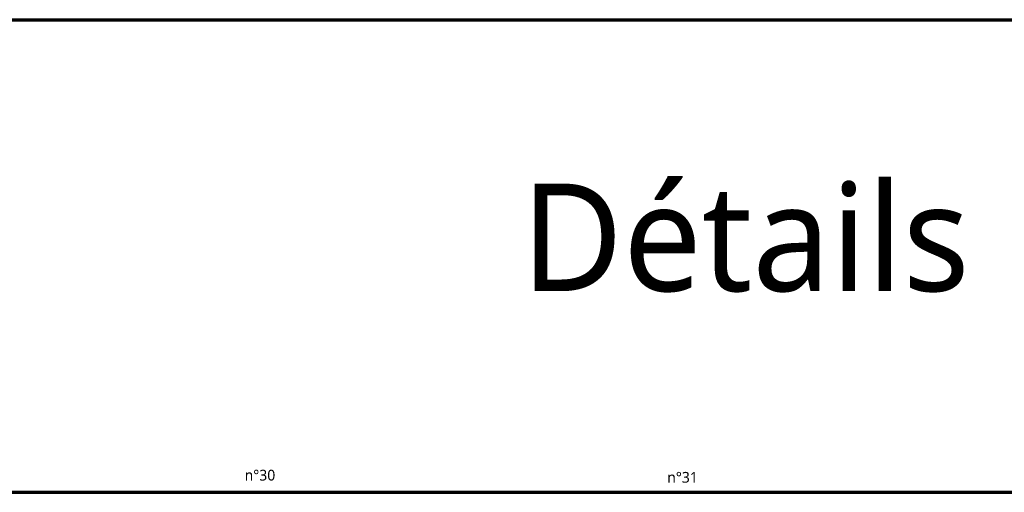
# Model space of a CAD drawing. Header units: millimetres. Extents: x -3314 to 21255525, y -15000 to 1735000.
# Tile 98 of 109: x 29023 to 29941, y 12183 to 12623. Entities that reach past the tile are written whole.
import ezdxf

# ---------------------------------------------------------------- set-up
doc = ezdxf.new("R2010")
doc.units = ezdxf.units.MM
doc.linetypes.add('CONTINU', pattern=[0])
doc.layers.add('Dessin_TEXTES', color=7, linetype='CONTINU')
doc.styles.add('Arial', font='segoeui.ttf')

msp = doc.modelspace()

# ---------------------------------------------------------------- linework, layer by layer
at = {"layer": 'Defpoints', "lineweight": 70}
for p, q in [((28951.8084, 12623.2321), (30473.5058, 12623.2321)), ((28951.8084, 12183.2321), (30473.5058, 12183.2321))]:
    msp.add_line(p, q, dxfattribs=at)

# ---------------------------------------------------------------- texts
at = {"layer": 'Dessin_TEXTES', "style": 'Arial'}
for s, height, p in [('Détails', 100, (29490.8232, 12370.5435)), ('n°30', 10, (29233.08, 12194.17)), ('n°31', 10, (29627.08, 12192.17))]:
    msp.add_text(s, height=height, dxfattribs=at).set_placement(p)

doc.saveas('drawing.dxf')
